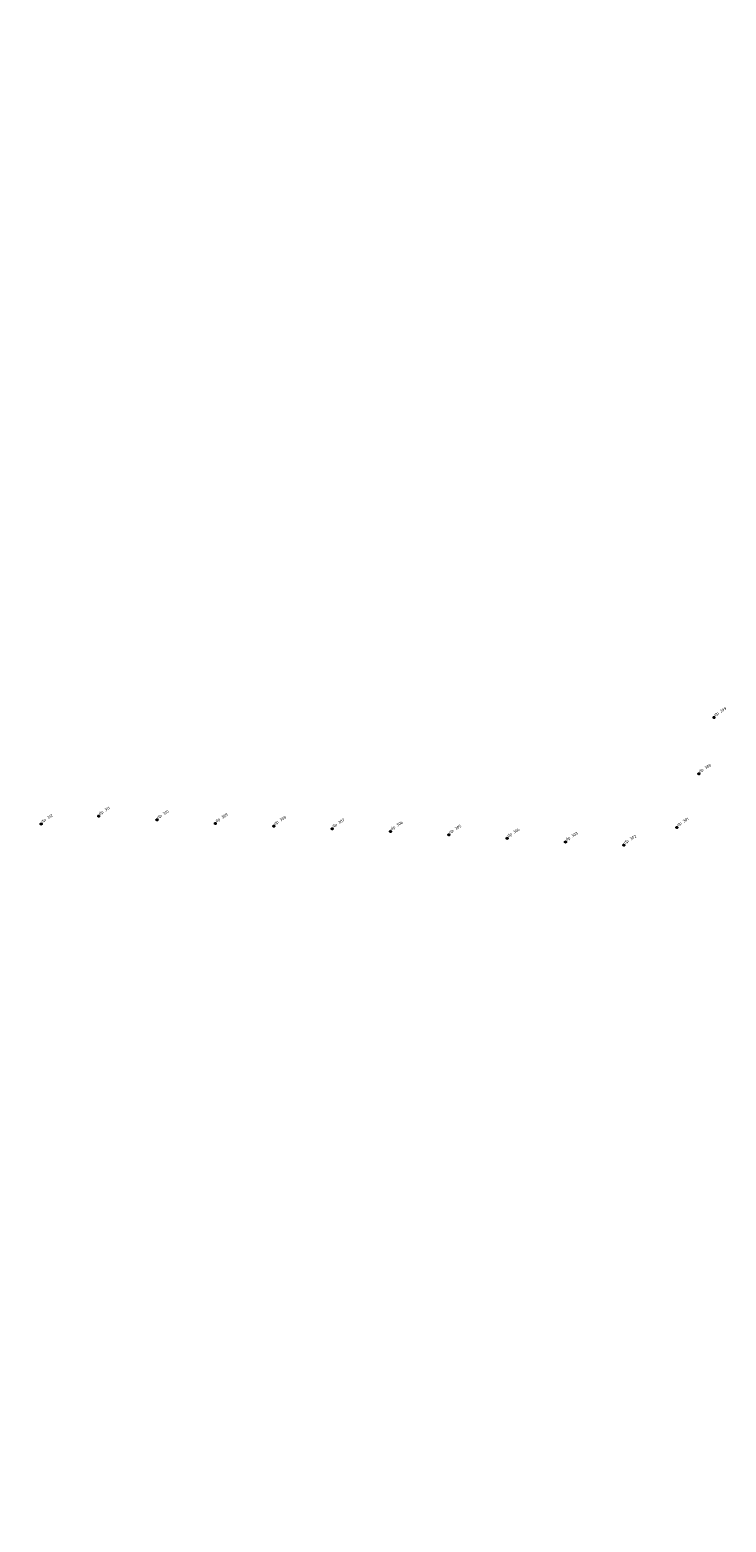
# Model space of a CAD drawing. Header units: metres. Extents: x 48539 to 58503, y 372332 to 382561.
# Tile 7 of 9: x 54405 to 55596, y 374886 to 377439. Entities that reach past the tile are written whole.
import ezdxf

# ---------------------------------------------------------------- set-up
doc = ezdxf.new("R2010")
doc.units = ezdxf.units.M
doc.header["$XCLIPFRAME"] = 2
for name, color, linetype in [('852', 7, 'Continuous'), ('B-WA-OG-DIJKPAAL-S', 250, 'Continuous'), ('B-WA-OG-DIJKPAALNUMMER-S', 1, 'Continuous')]:
    doc.layers.add(name, color=color, linetype=linetype)
doc.layers.add('X-XX-AL-LUCHTFOTO-S', color=254, linetype='Continuous', lineweight=25)
doc.styles.add('NLCS-ISO', font='NLCS-ISO.ttf')
picture_1 = doc.add_image_def('image1.ecw', size_in_pixel=(825000, 825000))

# ---------------------------------------------------------------- blocks, each defined once
blk = doc.blocks.new('141', base_point=(14680.188, 371657.768774))
at = {"layer": '852'}
blk.add_polyline3d([(14680.063, 371657.550024, 0), (14679.96925, 371657.643774, 0), (14679.938, 371657.737524, 0), (14679.938, 371657.768774, 0), (14679.938, 371657.800024, 0), (14679.96925, 371657.893774, 0), (14680.063, 371657.987524, 0), (14680.15675, 371658.018774, 0), (14680.21925, 371658.018774, 0), (14680.313, 371657.987524, 0), (14680.40675, 371657.893774, 0), (14680.438, 371657.800024, 0), (14680.438, 371657.768774, 0), (14680.438, 371657.737524, 0), (14680.40675, 371657.643774, 0), (14680.313, 371657.550024, 0), (14680.21925, 371657.518774, 0), (14680.15675, 371657.518774, 0)], close=True, dxfattribs=at)
for points in [[(14679.938, 371657.768774, 0), (14680.438, 371657.768774, 0)], [(14680.188, 371657.518774, 0), (14680.188, 371658.018774, 0)]]:
    blk.add_polyline3d(points, dxfattribs=at)

msp = doc.modelspace()

# ---------------------------------------------------------------- block references
at = {"layer": 'B-WA-OG-DIJKPAAL-S', "xscale": 5, "yscale": 5, "zscale": 5}
for p in [(55575.1, 376262.6), (55549.1, 376166), (54424, 376080.3), (54522.4, 376093.7), (54622.2, 376087.3), (54722, 376081.1), (54821.9, 376076.6), (55511.7, 376074.4), (54921.8, 376072.2), (55021.7, 376067.7), (55121.6, 376061.9), (55221.4, 376055.8), (55321.2, 376049.5), (55421, 376044.3)]:
    msp.add_blockref('141', p, dxfattribs=at)

# ---------------------------------------------------------------- texts
at = {"layer": 'B-WA-OG-DIJKPAALNUMMER-S', "style": 'NLCS-ISO'}
for s, p in [('dp 299', (55576.8, 376264.5)), ('dp 300', (55550.8, 376167.9)), ('dp 311', (54524.2, 376095.6)), ('dp 310', (54624, 376089.2)), ('dp 312', (54425.7, 376082.2)), ('dp 309', (54723.8, 376083)), ('dp 308', (54823.7, 376078.5)), ('dp 307', (54923.6, 376074.1)), ('dp 306', (55023.5, 376069.6)), ('dp 305', (55123.3, 376063.7)), ('dp 301', (55513.4, 376076.3)), ('dp 304', (55223.1, 376057.7)), ('dp 303', (55322.9, 376051.4)), ('dp 302', (55422.8, 376046.2))]:
    msp.add_text(s, height=5, rotation=30.5, dxfattribs=at).set_placement(p)

# ---------------------------------------------------------------- pictures from other files: only their frames are drawn
at = {"layer": 'X-XX-AL-LUCHTFOTO-S'}
image = msp.add_image(picture_1, insert=(13000, 357000), size_in_units=(66000, 66000), dxfattribs=at)
image.set_boundary_path([(444241, 505487.7), (561922, 633352.6)])

doc.saveas('drawing.dxf')
